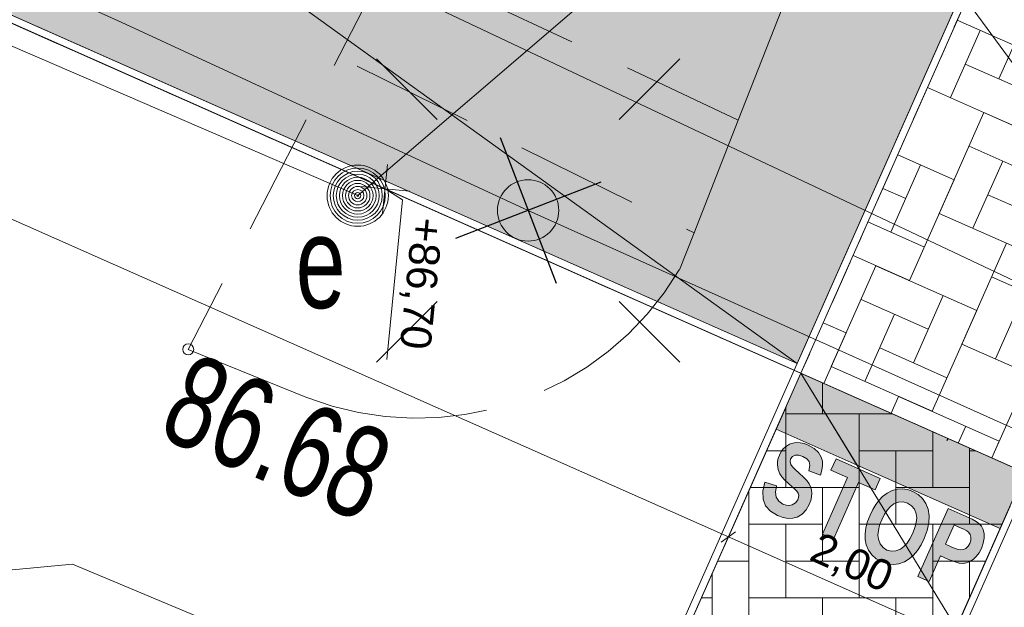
# Model space of a CAD drawing. Header units: metres. Extents: x -1013 to 1493497, y -5789518 to 1032.
# Tile 29 of 73: x -7 to 1, y -16 to -11. Entities that reach past the tile are written whole.
import ezdxf
from ezdxf.xclip import XClip

# ---------------------------------------------------------------- set-up
doc = ezdxf.new("R2010")
doc.units = ezdxf.units.M
doc.header["$MEASUREMENT"] = 0
doc.header["$XCLIPFRAME"] = 0
for name, pattern in [('2_KTCR02', [1.5, 1, -0.5]), ('2_KTJZ01', [2, 1.5, -0.5]), ('Kropki i Kreski', [0.72, 0.36, -0.18, 0, -0.18])]:
    doc.linetypes.add(name, pattern=pattern)
for name, color, linetype in [('130-Z Teren', 7, 'Continuous'), ('700-L Mapa 1_100 dwg', 7, 'Continuous'), ('711-L Wymiary opisy', 7, 'Continuous')]:
    doc.layers.add(name, color=color, linetype=linetype)
for name, color, linetype, lineweight in [('130-Z Teren1', 7, 'Continuous', 13), ('130-Z Teren114', 113, 'Continuous', 25), ('130-Z Teren21', 37, 'Continuous', 5), ('130-Z Teren69', 41, 'Continuous', 13), ('130-Z Teren85', 1, 'Continuous', 25), ('130-Z Teren93', 254, 'Continuous', 13), ('130-Z Teren94', 9, 'Continuous', 13), ('450-K Belki21', 37, 'Continuous', 5), ('450-K Belki69', 41, 'Continuous', 13), ('703-L Płaszczyzny podejścia 2D3', 152, 'Continuous', 30), ('709-L Rzędne terenu25', 5, 'Continuous', 13), ('709-L Rzędne terenu85', 1, 'Continuous', 25), ('711-L Wymiary opisy1', 7, 'Continuous', 13), ('711-L Wymiary opisy85', 1, 'Continuous', 25), ('718-L Elementy do rozbiórki85', 1, 'Continuous', 25), ('720-L Oznakowanie lądowiska1', 7, 'Continuous', 13), ('720-L Oznakowanie lądowiska253', 2, 'Continuous', 13), ('720-L Oznakowanie lądowiska94', 9, 'Continuous', 13), ('810-G Ogólne2', 4, 'Continuous', 20), ('ex_02_DXF_MZ_500_4_Dzialki7', 9, 'Continuous', 18), ('ex_02_DXF_MZ_500_4_KTCR_D_L_17', 9, 'Continuous', 18), ('ex_02_DXF_MZ_500_4_KTJZ_L_07', 9, 'Continuous', 18), ('ex_02_DXF_MZ_500_4_RTPW_T_17', 9, 'Continuous', 18), ('ex_02_DXF_MZ_500_4_SUPE_D_L_31', 9, 'Continuous', 18), ('ex_02_DXF_MZ_500_4_SUPW_D_L_05', 9, 'Continuous', 18), ('ex_02_DXF_MZ_500_4_SUSM_D_T_07', 9, 'Continuous', 18), ('ex_02_DXF_MZ_500_4_SUSM_D_T_37', 9, 'Continuous', 18), ('ex_02_DXF_MZ_500_4_SUUE_D_T_97', 9, 'Continuous', 18), ('ex_02_DXF_MZ_500_4_SUUE_E_T_87', 9, 'Continuous', 18)]:
    doc.layers.add(name, color=color, linetype=linetype, lineweight=lineweight)
doc.styles.add('STYL_AUTOMATYCZNY_2', font='arial.ttf')
doc.styles.add('STYL_AUTOMATYCZNY_4', font='arial.ttf', dxfattribs={"width": 0.7})
doc.dimstyles.new('STYL_AUTOMATYCZNY__1', dxfattribs={"dimtxt": 0.25, "dimasz": 0.095, "dimexe": 0.18, "dimexo": 0.3, "dimgap": 0, "dimtad": 1, "dimzin": 0, "dimdsep": 46, "dimtxsty": 'STYL_AUTOMATYCZNY_2', "dimblk": 'ARROWHEAD_2', "dimblk1": 'ARROWHEAD_2', "dimblk2": 'ARROWHEAD_2', "dimcen": 0.09, "dimclrd": 7, "dimclre": 7, "dimclrt": 1, "dimazin": 0, "dimtfac": 1, "dimtdec": 4, "dimtmove": 0, "dimatfit": 3, "dimfxl": 1, "dimtolj": 1, "dimtzin": 0, "dimarcsym": 0})

# ---------------------------------------------------------------- blocks, each defined once
blk = doc.blocks.new('*X2')
at = {"layer": '130-Z Teren93', "color": 254, "linetype": 'Continuous', "lineweight": 13}
for p, q in [((1.2209, -10.9522), (0.9779, -11.5007)), ((1.0994, -11.2264), (0.6381, -11.022)), ((0.5821, -11.6535), (0.8251, -11.1049)), ((0.7036, -11.3792), (1.2521, -11.6223)), ((1.1306, -11.8965), (0.395, -11.5706)), ((0.8563, -11.775), (0.4917, -12.5978)), ((0.8563, -11.775), (1.6792, -12.1396)), ((1.2833, -12.2924), (0.7348, -12.0493)), ((0.152, -12.1191), (0.6133, -12.3236)), ((0.339, -12.202), (0.0959, -12.7506)), ((0.766, -12.7194), (1.0091, -12.1708)), ((0.6133, -12.3236), (0.2486, -13.1464)), ((0.2174, -12.4763), (0.0304, -12.3934)), ((0.8875, -12.4451), (1.4361, -12.6882)), ((1.3145, -12.9624), (0.4917, -12.5978)), ((-0.0911, -12.6677), (0.3702, -12.8721)), ((1.0403, -12.8409), (0.6757, -13.6637)), ((0.2486, -13.1464), (-0.2127, -12.942)), ((-0.0256, -13.0248), (-0.3903, -13.8477)), ((-0.0256, -13.0248), (0.7972, -13.3895)), ((1.4673, -13.3583), (0.9187, -13.1152)), ((0.9499, -13.7853), (1.193, -13.2367)), ((0.4014, -13.5422), (-0.1472, -13.2991)), ((0.5229, -13.2679), (0.2798, -13.8165)), ((-0.116, -13.9692), (0.1271, -13.4207)), ((0.7972, -13.3895), (0.4326, -14.2123)), ((-0.4557, -13.4905), (-0.2687, -13.5734)), ((-0.2687, -13.5734), (-0.451, -13.9848)), ((1.4943, -14.0265), (0.6757, -13.6637)), ((0.0056, -13.6949), (0.5541, -13.938)), ((0.4326, -14.2123), (-0.3903, -13.8477)), ((1.2242, -13.9068), (0.9204, -14.5925)), ((0.1583, -14.0908), (0.0975, -14.2279)), ((0.1583, -14.0908), (0.9811, -14.4554)), ((0.7069, -14.3338), (0.6461, -14.471)), ((0.9811, -14.4554), (0.9204, -14.5925))]:
    blk.add_line(p, q, dxfattribs=at)
blk = doc.blocks.new('*X5')
at = {"layer": '130-Z Teren93', "color": 254, "linetype": 'Continuous', "lineweight": 13}
for p, q in [((-0.4622, -14.2339), (-0.4622, -13.9798)), ((-0.7622, -14.1823), (-0.7622, -14.2339)), ((-0.7622, -14.1823), (-0.7622, -14.8339)), ((0.111, -14.2339), (-0.7622, -14.2339)), ((-0.1622, -14.2339), (0.111, -14.2339)), ((-0.1622, -14.2339), (-0.1622, -15.1339)), ((0.4378, -14.3787), (0.4378, -14.8339)), ((-0.9181, -14.5339), (-0.7622, -14.5339)), ((0.4378, -14.5339), (-0.1622, -14.5339)), ((0.1378, -15.1339), (0.1378, -14.5339)), ((0.7378, -14.5116), (0.7378, -14.5339)), ((0.7378, -14.5116), (0.7378, -15.1339)), ((0.788, -14.5339), (0.7378, -14.5339)), ((-1.0622, -14.8593), (-1.0622, -15.7339)), ((-1.051, -14.8339), (-0.1622, -14.8339)), ((-0.7622, -14.8339), (-1.051, -14.8339)), ((-0.4622, -14.8339), (-0.4622, -15.4339)), ((-0.1622, -14.8339), (-0.1622, -15.7339)), ((0.1378, -14.8339), (0.7378, -14.8339)), ((-0.4622, -15.1339), (-1.0622, -15.1339)), ((-0.7622, -15.7339), (-0.7622, -15.1339)), ((0.7378, -15.1339), (-0.1622, -15.1339)), ((0.4378, -15.1339), (1.0036, -15.1339)), ((0.4378, -15.1339), (0.4378, -16.0339)), ((-1.3169, -15.4339), (-1.0622, -15.4339)), ((-1.0622, -15.4339), (-1.0622, -16.3339)), ((-0.7622, -15.4339), (-0.1622, -15.4339)), ((0.8707, -15.4339), (0.4378, -15.4339)), ((0.7378, -15.7339), (0.7378, -15.4339)), ((-1.3622, -15.5363), (-1.3622, -16.0339)), ((-1.3622, -15.7339), (-1.4498, -15.7339)), ((-0.1622, -15.7339), (-1.0622, -15.7339)), ((-0.4622, -15.7339), (0.4378, -15.7339)), ((-0.4622, -15.7339), (-0.4622, -16.6339)), ((0.1378, -15.7339), (0.1378, -16.3339)), ((0.4378, -15.7339), (0.4378, -16.4109)), ((-1.5827, -16.0339), (-1.0622, -16.0339)), ((0.1378, -16.0339), (-0.4622, -16.0339)), ((-0.1622, -16.6339), (-0.1622, -16.0339)), ((0.6048, -16.0339), (0.4378, -16.0339)), ((-1.6622, -16.3339), (-1.6622, -16.2133)), ((-1.0622, -16.3339), (-1.7157, -16.3339)), ((-1.3622, -16.3339), (-0.4622, -16.3339)), ((-1.3622, -16.3339), (-1.3622, -17.2339)), ((-0.7622, -16.3339), (-0.7622, -16.9339)), ((-0.4622, -16.3339), (-0.4622, -17.2339)), ((-0.1622, -16.3339), (0.4378, -16.3339)), ((-0.7622, -16.6339), (-1.3622, -16.6339)), ((-1.0622, -17.2339), (-1.0622, -16.6339)), ((0.3389, -16.6339), (-0.4622, -16.6339)), ((0.1378, -16.6339), (0.3389, -16.6339)), ((0.1378, -16.6339), (0.1378, -17.0879)), ((-1.9815, -16.9339), (-1.3622, -16.9339)), ((-1.9622, -16.9339), (-1.9815, -16.9339)), ((-1.9622, -16.8903), (-1.9622, -16.9339)), ((-1.6622, -16.9339), (-1.6622, -17.5339)), ((-1.3622, -16.9339), (-1.3622, -17.8339)), ((-1.0622, -16.9339), (-0.4622, -16.9339)), ((0.206, -16.9339), (0.1378, -16.9339)), ((-1.6622, -17.2339), (-2.1145, -17.2339)), ((-1.9622, -17.8339), (-1.9622, -17.2339)), ((-0.4622, -17.2339), (-1.3622, -17.2339)), ((-0.7622, -17.2339), (0.0731, -17.2339)), ((-0.7622, -17.2339), (-0.7622, -18.1339)), ((-0.1622, -17.2339), (-0.1622, -17.7649)), ((-2.2622, -17.5673), (-2.2622, -17.8339)), ((-2.2622, -17.5673), (-2.2622, -18.4339)), ((-1.9622, -17.5339), (-1.3622, -17.5339)), ((-0.1622, -17.5339), (-0.7622, -17.5339)), ((-0.4622, -18.1339), (-0.4622, -17.5339)), ((-1.3622, -17.8339), (-2.2622, -17.8339)), ((-1.6622, -17.8339), (-0.7622, -17.8339)), ((-1.6622, -17.8339), (-1.6622, -18.7339)), ((-1.0622, -17.8339), (-1.0622, -18.4339)), ((-0.7622, -17.8339), (-0.7622, -18.7339)), ((-0.4622, -17.8339), (-0.1928, -17.8339)), ((-2.5133, -18.1339), (-2.2622, -18.1339)), ((-1.0622, -18.1339), (-1.6622, -18.1339)), ((-1.3622, -18.7339), (-1.3622, -18.1339)), ((-0.3257, -18.1339), (-0.7622, -18.1339)), ((-2.2622, -18.4339), (-2.6462, -18.4339)), ((-2.5622, -18.4339), (-1.6622, -18.4339)), ((-2.5622, -18.4339), (-2.5622, -19.3339)), ((-1.9622, -18.4339), (-1.9622, -19.0339)), ((-1.6622, -18.4339), (-1.6622, -19.3339)), ((-1.3622, -18.4339), (-0.7622, -18.4339)), ((-1.9622, -18.7339), (-2.5622, -18.7339)), ((-2.2622, -19.3339), (-2.2622, -18.7339)), ((-0.7622, -18.7339), (-1.6622, -18.7339)), ((-1.0622, -18.7339), (-0.5916, -18.7339)), ((-1.0622, -18.7339), (-1.0622, -19.6339)), ((-2.9121, -19.0339), (-2.5622, -19.0339)), ((-2.8622, -19.0339), (-2.8622, -19.6339)), ((-2.5622, -19.0339), (-2.5622, -19.9339)), ((-2.2622, -19.0339), (-1.6622, -19.0339)), ((-0.7245, -19.0339), (-1.0622, -19.0339)), ((-0.7622, -19.119), (-0.7622, -19.0339)), ((-2.8622, -19.3339), (-3.045, -19.3339)), ((-1.6622, -19.3339), (-2.5622, -19.3339)), ((-1.9622, -19.3339), (-1.0622, -19.3339)), ((-1.9622, -19.3339), (-1.9622, -20.2339)), ((-1.3622, -19.3339), (-1.3622, -19.9339)), ((-1.0622, -19.3339), (-1.0622, -19.796)), ((-3.1622, -19.9339), (-3.1622, -19.5984)), ((-3.1622, -19.6339), (-2.5622, -19.6339)), ((-1.3622, -19.6339), (-1.9622, -19.6339)), ((-1.6622, -20.2339), (-1.6622, -19.6339)), ((-0.9904, -19.6339), (-1.0622, -19.6339)), ((-2.5622, -19.9339), (-3.3109, -19.9339)), ((-2.8622, -19.9339), (-1.9622, -19.9339)), ((-2.8622, -19.9339), (-2.8622, -20.8339)), ((-2.2622, -19.9339), (-2.2622, -20.5339)), ((-1.9622, -19.9339), (-1.9622, -20.8339)), ((-1.6622, -19.9339), (-1.1234, -19.9339)), ((-2.2622, -20.2339), (-2.8622, -20.2339)), ((-2.5622, -20.8339), (-2.5622, -20.2339)), ((-1.2563, -20.2339), (-1.9622, -20.2339)), ((-1.3622, -20.2339), (-1.2563, -20.2339)), ((-1.3622, -20.2339), (-1.3622, -20.473)), ((-3.4622, -20.2754), (-3.4622, -20.5339)), ((-3.5768, -20.5339), (-2.8622, -20.5339)), ((-3.4622, -20.5339), (-3.5768, -20.5339)), ((-3.1622, -20.5339), (-3.1622, -20.8314)), ((-2.8622, -20.5339), (-2.8622, -20.966)), ((-2.5622, -20.5339), (-1.9622, -20.5339)), ((-1.9622, -20.8339), (-2.8622, -20.8339)), ((-2.2622, -20.8339), (-1.5222, -20.8339)), ((-2.2622, -20.8339), (-2.2622, -21.2354)), ((-1.6622, -20.8339), (-1.6622, -21.15)), ((-1.6622, -21.1339), (-2.2622, -21.1339)), ((-1.9622, -21.3701), (-1.9622, -21.1339)), ((-1.8201, -21.4339), (-1.788, -21.4339))]:
    blk.add_line(p, q, dxfattribs=at)
blk = doc.blocks.new('*D21')
at = {"layer": '711-L Wymiary opisy1', "color": 7, "linetype": 'Continuous', "lineweight": 13}
for p, q in [((-18.9158, -7.5022), (-18.4078, -6.3559)), ((-18.8195, -7.374), (-18.9361, -7.4591)), ((-18.9337, -7.3918), (-18.8778, -7.4165)), ((-18.8778, -7.4165), (-1.2296, -15.2369)), ((-1.1713, -15.1943), (-1.2879, -15.2794))]:
    blk.add_line(p, q, dxfattribs=at)
at = {"layer": '711-L Wymiary opisy85', "color": 1, "lineweight": 25, "insert": (-10.4257, -11.1072), "char_height": 0.25, "attachment_point": 7, "rotation": 336.10081, "style": 'STYL_AUTOMATYCZNY_2'}
blk.add_mtext('\\A1;{\\pql;\\fArial|b0|i0|c238|p0;\\W1.000000;19,30}', dxfattribs=at)
blk = doc.blocks.new('ARROWHEAD_2')
at = {"color": 0, "linetype": 'Continuous', "lineweight": 0}
for p, q in [((0, 0), (-1, 0)), ((-0.378, -0.655), (0.378, 0.655))]:
    blk.add_line(p, q, dxfattribs=at)
blk = doc.blocks.new('*D22')
at = {"layer": '711-L Wymiary opisy1', "color": 7, "linetype": 'Continuous', "lineweight": 13}
for p, q in [((-18.8778, -7.4165), (-1.2296, -15.2369)), ((-1.2676, -15.3226), (-0.7596, -14.1762)), ((0.561, -16.1328), (1.0689, -14.9865)), ((-1.1713, -15.1943), (-1.2879, -15.2794)), ((-1.2296, -15.2369), (0.5989, -16.0471)), ((0.6573, -16.0046), (0.5406, -16.0896)), ((0.5989, -16.0471), (11.567, -20.9073))]:
    blk.add_line(p, q, dxfattribs=at)
at = {"layer": '711-L Wymiary opisy85', "color": 1, "lineweight": 25, "insert": (-0.6001, -15.4611), "char_height": 0.25, "attachment_point": 7, "rotation": 336.10081, "style": 'STYL_AUTOMATYCZNY_2'}
blk.add_mtext('\\A1;{\\pql;\\fArial|b0|i0|c238|p0;\\W1.000000;2,00}', dxfattribs=at)
blk = doc.blocks.new('*D23')
at = {"layer": '711-L Wymiary opisy1', "color": 7, "linetype": 'Continuous', "lineweight": 13}
for p, q in [((0.6573, -16.0046), (0.5406, -16.0896)), ((0.5989, -16.0471), (11.567, -20.9073)), ((11.529, -20.993), (12.037, -19.8467)), ((11.5087, -20.9498), (11.6253, -20.8648)), ((11.567, -20.9073), (11.6229, -20.9321))]:
    blk.add_line(p, q, dxfattribs=at)
at = {"layer": '711-L Wymiary opisy85', "color": 1, "lineweight": 25, "insert": (5.711, -18.2577), "char_height": 0.25, "attachment_point": 7, "rotation": 336.10081, "style": 'STYL_AUTOMATYCZNY_2'}
blk.add_mtext('\\A1;{\\pql;\\fArial|b0|i0|c238|p0;\\W1.000000;12,00}', dxfattribs=at)
blk = doc.blocks.new('Rysunek_1_4', base_point=(-51.9097, -72.4133))
at = {"layer": 'ex_02_DXF_MZ_500_4_Dzialki7', "color": 9, "linetype": 'Continuous', "lineweight": 18}
blk.add_line((-4.5397, -3.6971), (35.5103, -58.2971), dxfattribs=at)
at = {"layer": 'ex_02_DXF_MZ_500_4_KTCR_D_L_17', "color": 9, "linetype": '2_KTCR02', "lineweight": 18}
for p, q in [((-3.9898, -10.5011), (-5.6397, -13.7071)), ((-1.1497, -11.8371), (-3.9898, -10.5011)), ((-4.2603, -11.3974), (-1.5097, -12.7571))]:
    blk.add_line(p, q, dxfattribs=at)
at = {"layer": 'ex_02_DXF_MZ_500_4_KTJZ_L_07', "color": 9, "linetype": '2_KTJZ01', "lineweight": 18}
for p, q in [((1.5803, -4.8671), (-1.1497, -11.8371)), ((-1.1497, -11.8371), (-1.5097, -12.7571)), ((-1.5097, -12.7571), (-1.6297, -13.0571)), ((-4.6797, -14.0971), (-5.6397, -13.7071))]:
    blk.add_line(p, q, dxfattribs=at)
blk.add_arc((-3.7692, -11.775), 2.4942, 248.58956, 329.06751, dxfattribs=at)
at = {"layer": 'ex_02_DXF_MZ_500_4_RTPW_T_17', "color": 9, "linetype": 'Continuous', "lineweight": 18}
blk.add_circle((-5.6397, -13.7071), 0.045, dxfattribs=at)
at = {"layer": 'ex_02_DXF_MZ_500_4_SUPE_D_L_31', "color": 9, "linetype": 'Continuous', "lineweight": 18}
for p, q in [((6.1222, -3.5593), (-4.2561, -12.4531)), ((-4.2561, -12.4531), (-9.1514, -10.3374)), ((-6.1862, -11.0366), (-7.7011, -10.3572)), ((-2.8652, -12.5734), (-6.1862, -11.0366)), ((3.3149, -15.3502), (-2.8652, -12.5734)), ((-6.5852, -15.4598), (-9.1137, -15.6976)), ((-0.5269, -17.9874), (-6.5852, -15.4598))]:
    blk.add_line(p, q, dxfattribs=at)
at = {"layer": 'ex_02_DXF_MZ_500_4_SUPW_D_L_05', "color": 9, "linetype": 'Continuous', "lineweight": 18}
blk.add_line((1.4504, -13.3131), (-14.544, -5.7549), dxfattribs=at)
at = {"layer": 'ex_02_DXF_MZ_500_4_SUSM_D_T_07', "color": 9, "linetype": 'Continuous', "lineweight": 18}
for p, q in [((-3.6077, -11.8309), (-4.1026, -11.3359)), ((-2.1227, -11.8309), (-1.6277, -11.3359)), ((-3.6077, -13.3159), (-4.1026, -13.8108)), ((-2.1227, -13.3159), (-1.6277, -13.8108))]:
    blk.add_line(p, q, dxfattribs=at)
at = {"layer": 'ex_02_DXF_MZ_500_4_SUSM_D_T_37', "color": 9, "linetype": 'Continuous', "lineweight": 18}
blk.add_circle((-2.8652, -12.5734), 0.25, dxfattribs=at)
at = {"layer": 'ex_02_DXF_MZ_500_4_SUUE_D_T_97', "color": 9, "linetype": 'Continuous', "lineweight": 18}
for radius in [0.25, 0.225, 0.2, 0.175, 0.15, 0.125, 0.1, 0.075, 0.05, 0.025, 0.00715]:
    blk.add_circle((-4.2561, -12.4531), radius, dxfattribs=at)
at = {"layer": 'ex_02_DXF_MZ_500_4_RTPW_T_17', "color": 9, "linetype": 'Continuous', "lineweight": 18, "insert": (-5.6122, -13.7187), "char_height": 0.75, "attachment_point": 1, "rotation": 337.09277, "style": 'STYL_AUTOMATYCZNY_4'}
blk.add_mtext('\\A1;{\\pql;\\fArial|b0|i0|c238|p0;\\W0.700000;86.68}', dxfattribs=at)
at = {"layer": 'ex_02_DXF_MZ_500_4_SUUE_E_T_87', "color": 9, "linetype": 'Continuous', "lineweight": 18, "insert": (-4.7629, -13.0004), "char_height": 0.75, "attachment_point": 4, "style": 'STYL_AUTOMATYCZNY_4'}
blk.add_mtext('\\A1;{\\pql;\\fArial|b0|i0|c238|p0;\\W0.700000;e}', dxfattribs=at)

msp = doc.modelspace()

# ---------------------------------------------------------------- hatches: boundary and pattern name
at = {"layer": '130-Z Teren114', "linetype": 'Continuous', "lineweight": 25}
h = msp.add_hatch(dxfattribs=at)
h.set_pattern_fill('trawa_0001', color=113, style=0, pattern_type=2)
h.set_pattern_definition([(246.101, (-2.19285, -10.86135), (-0.548556, 0.243077), [0.086603, -0.259808]), (246.101, (-2.5373, -10.89817), (-0.548556, 0.243077), [0.086603, -0.259808]), (186.101, (-2.19285, -10.86135), (-0.063767, 0.596602), [0.086603, -0.259808]), (186.101, (-2.3332, -11.17806), (-0.063767, 0.596602), [0.086603, -0.259808]), (306.101, (-2.19285, -10.86135), (0.484789, 0.353525), [0.086603, -0.259808]), (306.101, (-2.3332, -11.17806), (0.484789, 0.353525), [0.086603, -0.259808])])
h.paths.add_polyline_path([(-13.8136, -4.3557), (-18.2072, -6.0511), (-0.6686, -13.8228), (0.6805, -10.7783)])
at = {"layer": '720-L Oznakowanie lądowiska253', "linetype": 'Continuous', "lineweight": 13}
for points in [[(-0.8406, -14.3591), (-0.1799, -14.6519), (0.9879, -15.1693), (1.1905, -14.7122), (-0.638, -13.902)], [(-0.9314, -14.7899), (-0.9482, -14.8643), (-0.9465, -14.9288), (-0.9261, -14.9833), (-0.8872, -15.0279), (-0.8296, -15.0625), (-0.7841, -15.079), (-0.7421, -15.0866), (-0.7037, -15.0852), (-0.6689, -15.0749), (-0.6285, -15.0506), (-0.5958, -15.0167), (-0.5706, -14.9733), (-0.5584, -14.9409), (-0.5513, -14.9102), (-0.5493, -14.8812), (-0.552, -14.8538), (-0.5593, -14.8278), (-0.571, -14.8033), (-0.5894, -14.7778), (-0.6165, -14.7489), (-0.6523, -14.7168), (-0.6854, -14.6878), (-0.7082, -14.6641), (-0.7209, -14.6457), (-0.7269, -14.6225), (-0.7222, -14.5996), (-0.7078, -14.5807), (-0.6851, -14.57), (-0.6557, -14.5692), (-0.6212, -14.5799), (-0.5903, -14.5989), (-0.5719, -14.623), (-0.5662, -14.6548), (-0.5735, -14.6969), (-0.4794, -14.7327), (-0.4665, -14.6928), (-0.461, -14.6553), (-0.4628, -14.6201), (-0.472, -14.5872), (-0.4952, -14.548), (-0.5304, -14.515), (-0.5778, -14.4882), (-0.6124, -14.4754), (-0.645, -14.4683), (-0.6757, -14.467), (-0.7045, -14.4714), (-0.7315, -14.4813), (-0.7569, -14.4966), (-0.7795, -14.5167), (-0.7984, -14.5409), (-0.8136, -14.5691), (-0.8231, -14.5953), (-0.8285, -14.6219), (-0.8298, -14.6489), (-0.8245, -14.6879), (-0.8107, -14.7227), (-0.795, -14.7458), (-0.7721, -14.7714), (-0.7419, -14.7993), (-0.709, -14.8283), (-0.6858, -14.85), (-0.6721, -14.8643), (-0.6616, -14.8806), (-0.6564, -14.8973), (-0.6567, -14.9147), (-0.6623, -14.9331), (-0.6814, -14.96), (-0.71, -14.9764), (-0.7332, -14.9806), (-0.7582, -14.9781), (-0.7851, -14.9692), (-0.8198, -14.9458), (-0.84, -14.913), (-0.8458, -14.8707), (-0.8371, -14.819)], [(0.0094, -14.7598), (-0.3517, -14.5997), (-0.3933, -14.6935), (-0.2583, -14.7533), (-0.4624, -15.2139), (-0.3709, -15.2545), (-0.1668, -14.7939), (-0.0322, -14.8535)]]:
    msp.add_hatch(color=2, dxfattribs=at).paths.add_polyline_path(points)
h = msp.add_hatch(color=2, dxfattribs=at)
h.paths.add_polyline_path([(-0.114, -15.2117), (-0.1128, -15.258), (-0.1042, -15.302), (-0.0864, -15.3458), (-0.0595, -15.3833), (-0.0236, -15.4145), (0.0212, -15.4395), (0.0695, -15.4558), (0.1166, -15.4611), (0.1624, -15.4555), (0.2069, -15.439), (0.2453, -15.4157), (0.2806, -15.3851), (0.3129, -15.3474), (0.3421, -15.3025), (0.3683, -15.2504), (0.3932, -15.1838), (0.4069, -15.1218), (0.4095, -15.0642), (0.4009, -15.0111), (0.3823, -14.9638), (0.3551, -14.924), (0.3193, -14.8914), (0.2749, -14.8661), (0.2307, -14.8507), (0.1878, -14.8442), (0.1464, -14.8467), (0.106, -14.8582), (0.0664, -14.8787), (0.0275, -14.9083), (-0.0005, -14.9368), (-0.0268, -14.9714), (-0.0513, -15.0119), (-0.0741, -15.0584), (-0.0947, -15.1119), (-0.108, -15.1629)])
h.paths.add_polyline_path([(-0.0091, -15.2222), (-0.0059, -15.1843), (0.0045, -15.1424), (0.0221, -15.0966), (0.0445, -15.0519), (0.0685, -15.0157), (0.094, -14.9877), (0.1212, -14.9681), (0.1584, -14.9537), (0.1957, -14.9517), (0.233, -14.962), (0.2658, -14.9827), (0.2892, -15.0114), (0.3033, -15.0483), (0.3068, -15.0813), (0.3033, -15.1186), (0.2926, -15.1602), (0.2748, -15.2063), (0.2522, -15.2513), (0.2279, -15.2879), (0.2021, -15.3163), (0.1746, -15.3363), (0.1371, -15.3512), (0.1002, -15.3538), (0.0638, -15.3439), (0.0322, -15.3236), (0.0093, -15.2943), (-0.0051, -15.2562)], flags=0)
h = msp.add_hatch(color=2, dxfattribs=at)
h.paths.add_polyline_path([(0.7105, -15.0704), (0.563, -15.0051), (0.3173, -15.5594), (0.4088, -15.6), (0.5015, -15.3909), (0.5616, -15.4175), (0.6124, -15.4378), (0.6539, -15.4497), (0.6861, -15.453), (0.7136, -15.4488), (0.741, -15.4382), (0.7682, -15.421), (0.7937, -15.3974), (0.8162, -15.3671), (0.8355, -15.3303), (0.8509, -15.2876), (0.8582, -15.2477), (0.8571, -15.2105), (0.849, -15.1773), (0.8349, -15.1492), (0.8147, -15.1261), (0.7934, -15.1114), (0.7587, -15.0929)])
h.paths.add_polyline_path([(0.7155, -15.1883), (0.7302, -15.1991), (0.7424, -15.2159), (0.7489, -15.2378), (0.7486, -15.2629), (0.7404, -15.2898), (0.7263, -15.3136), (0.7082, -15.3306), (0.6878, -15.3405), (0.6666, -15.3432), (0.6376, -15.3368), (0.5938, -15.3196), (0.5431, -15.2971), (0.6129, -15.1394), (0.6577, -15.1592), (0.6913, -15.175)], flags=0)

# ---------------------------------------------------------------- linework, layer by layer
at = {"layer": '130-Z Teren1', "color": 7, "linetype": 'Continuous', "lineweight": 13, "flags": 128}
for points in [[(-13.7344, -4.3251), (-11.4914, -3.4596), (1.4484, -9.1935), (3.0689, -5.5365), (4.8974, -6.3467), (3.2769, -10.0038), (9.5365, -12.7776), (10.402, -15.0205), (2.5882, -11.558), (1.1905, -14.7122), (-0.638, -13.9019), (0.7597, -10.7478)], [(-13.8136, -4.3557), (0.6805, -10.7783), (-0.6686, -13.8228), (-18.2072, -6.0511)], [(-0.638, -13.9019), (1.1905, -14.7122), (0.6299, -15.9773), (-0.8502, -19.3174), (-1.7934, -21.4459), (-3.618, -20.6268), (-3.0143, -19.2645), (-1.5342, -15.9244)]]:
    msp.add_lwpolyline(points, close=True, dxfattribs=at)
at = {"layer": '130-Z Teren1', "color": 7, "linetype": 'Continuous', "lineweight": 13}
for points in [[(-3.6727, -20.6023), (-0.6929, -13.8776)], [(-3.618, -20.6268), (-0.638, -13.9019)], [(-1.7386, -21.4704), (-0.7852, -19.3189), (1.2453, -14.7365)], [(-1.1858, -20.0748), (1.1905, -14.7122)]]:
    msp.add_lwpolyline(points, dxfattribs=at)
at = {"layer": '130-Z Teren21', "color": 37, "linetype": 'Continuous', "lineweight": 5}
for p, q in [((-0.638, -13.9019), (0.7597, -10.7478)), ((-0.6929, -13.8776), (0.6805, -10.7783)), ((-0.638, -13.9019), (-0.6929, -13.8776))]:
    msp.add_line(p, q, dxfattribs=at)
at = {"layer": '130-Z Teren69', "color": 41, "linetype": 'Kropki i Kreski', "lineweight": 13}
msp.add_line((0.7597, -10.7478), (-0.638, -13.9019), dxfattribs=at)
at = {"layer": '130-Z Teren85', "color": 1, "linetype": 'Continuous', "lineweight": 25}
msp.add_lwpolyline([(0.5621, -14.4337), (0.5532, -14.4538)], dxfattribs=at)
at = {"layer": '130-Z Teren94', "color": 9, "linetype": 'Continuous', "lineweight": 13}
for p, q in [((-13.8136, -4.3557), (-0.6686, -13.8228)), ((-0.638, -13.9019), (0.6299, -15.9773))]:
    msp.add_line(p, q, dxfattribs=at)
at = {"layer": '450-K Belki21', "color": 37, "linetype": 'Continuous', "lineweight": 5}
for p, q in [((-18.2863, -6.0816), (-0.6929, -13.8776)), ((-18.2071, -6.0511), (-0.6686, -13.8228)), ((-0.6929, -13.8776), (-0.6686, -13.8228))]:
    msp.add_line(p, q, dxfattribs=at)
at = {"layer": '450-K Belki69', "color": 41, "linetype": 'Kropki i Kreski', "lineweight": 13}
msp.add_line((-18.2863, -6.0816), (-0.6929, -13.8776), dxfattribs=at)
at = {"layer": '703-L Płaszczyzny podejścia 2D3', "color": 152, "linetype": 'Continuous', "lineweight": 30}
msp.add_circle((8.2273, 10.355), 1021.6593, dxfattribs=at)
at = {"layer": '709-L Rzędne terenu25', "color": 5, "linetype": 'Continuous', "lineweight": 13}
for p, q in [((-4.0135, -12.1985), (-4.0525, -12.5966)), ((-4.232, -12.3781), (-3.8339, -12.4171)), ((-4.033, -12.3976), (-3.891, -12.4868)), ((-3.891, -12.4868), (-4.0186, -13.7888))]:
    msp.add_line(p, q, dxfattribs=at)
at = {"layer": '718-L Elementy do rozbiórki85', "color": 1, "linetype": 'Continuous', "lineweight": 25}
for p, q in [((-3.0943, -11.9796), (-2.6361, -13.1671)), ((-2.2714, -12.3443), (-3.4589, -12.8025))]:
    msp.add_line(p, q, dxfattribs=at)
at = {"layer": '720-L Oznakowanie lądowiska1', "color": 7, "linetype": 'Continuous', "lineweight": 13, "flags": 128}
for points in [[(-0.8406, -14.3591), (-0.638, -13.902), (1.1905, -14.7122), (0.9879, -15.1693), (-0.1799, -14.6519)], [(-0.9314, -14.7899), (-0.9482, -14.8643), (-0.9465, -14.9288), (-0.9261, -14.9833), (-0.8872, -15.0279), (-0.8296, -15.0625), (-0.7841, -15.079), (-0.7421, -15.0866), (-0.7037, -15.0852), (-0.6689, -15.0749), (-0.6285, -15.0506), (-0.5958, -15.0167), (-0.5706, -14.9733), (-0.5584, -14.9409), (-0.5513, -14.9102), (-0.5493, -14.8812), (-0.552, -14.8538), (-0.5593, -14.8278), (-0.571, -14.8033), (-0.5894, -14.7778), (-0.6165, -14.7489), (-0.6523, -14.7168), (-0.6854, -14.6878), (-0.7082, -14.6641), (-0.7209, -14.6457), (-0.7269, -14.6225), (-0.7222, -14.5996), (-0.7078, -14.5807), (-0.6851, -14.57), (-0.6557, -14.5692), (-0.6212, -14.5799), (-0.5903, -14.5989), (-0.5719, -14.623), (-0.5662, -14.6548), (-0.5735, -14.6969), (-0.4794, -14.7327), (-0.4665, -14.6928), (-0.461, -14.6553), (-0.4628, -14.6201), (-0.472, -14.5872), (-0.4952, -14.548), (-0.5304, -14.515), (-0.5778, -14.4882), (-0.6124, -14.4754), (-0.645, -14.4683), (-0.6757, -14.467), (-0.7045, -14.4714), (-0.7315, -14.4813), (-0.7569, -14.4966), (-0.7795, -14.5167), (-0.7984, -14.5409), (-0.8136, -14.5691), (-0.8231, -14.5953), (-0.8285, -14.6219), (-0.8298, -14.6489), (-0.8245, -14.6879), (-0.8107, -14.7227), (-0.795, -14.7458), (-0.7721, -14.7714), (-0.7419, -14.7993), (-0.709, -14.8283), (-0.6858, -14.85), (-0.6721, -14.8643), (-0.6616, -14.8806), (-0.6564, -14.8973), (-0.6567, -14.9147), (-0.6623, -14.9331), (-0.6814, -14.96), (-0.71, -14.9764), (-0.7332, -14.9806), (-0.7582, -14.9781), (-0.7851, -14.9692), (-0.8198, -14.9458), (-0.84, -14.913), (-0.8458, -14.8707), (-0.8371, -14.819)], [(0.0094, -14.7598), (-0.3517, -14.5997), (-0.3933, -14.6935), (-0.2583, -14.7533), (-0.4624, -15.2139), (-0.3709, -15.2545), (-0.1668, -14.7939), (-0.0322, -14.8535)], [(-0.114, -15.2117), (-0.1128, -15.258), (-0.1042, -15.302), (-0.0864, -15.3458), (-0.0595, -15.3833), (-0.0236, -15.4145), (0.0212, -15.4395), (0.0695, -15.4558), (0.1166, -15.4611), (0.1624, -15.4555), (0.2069, -15.439), (0.2453, -15.4157), (0.2806, -15.3851), (0.3129, -15.3474), (0.3421, -15.3025), (0.3683, -15.2504), (0.3932, -15.1838), (0.4069, -15.1218), (0.4095, -15.0642), (0.4009, -15.0111), (0.3823, -14.9638), (0.3551, -14.924), (0.3193, -14.8914), (0.2749, -14.8661), (0.2307, -14.8507), (0.1878, -14.8442), (0.1464, -14.8467), (0.106, -14.8582), (0.0664, -14.8787), (0.0275, -14.9083), (-0.0005, -14.9368), (-0.0268, -14.9714), (-0.0513, -15.0119), (-0.0741, -15.0584), (-0.0947, -15.1119), (-0.108, -15.1629)], [(-0.0091, -15.2222), (-0.0051, -15.2562), (0.0093, -15.2943), (0.0322, -15.3236), (0.0638, -15.3439), (0.1002, -15.3538), (0.1371, -15.3512), (0.1746, -15.3363), (0.2021, -15.3163), (0.2279, -15.2879), (0.2522, -15.2513), (0.2748, -15.2063), (0.2926, -15.1602), (0.3033, -15.1186), (0.3068, -15.0813), (0.3033, -15.0483), (0.2892, -15.0114), (0.2658, -14.9827), (0.233, -14.962), (0.1957, -14.9517), (0.1584, -14.9537), (0.1212, -14.9681), (0.094, -14.9877), (0.0685, -15.0157), (0.0445, -15.0519), (0.0221, -15.0966), (0.0045, -15.1424), (-0.0059, -15.1843)], [(0.7105, -15.0704), (0.563, -15.0051), (0.3173, -15.5594), (0.4088, -15.6), (0.5015, -15.3909), (0.5616, -15.4175), (0.6124, -15.4378), (0.6539, -15.4497), (0.6861, -15.453), (0.7136, -15.4488), (0.741, -15.4382), (0.7682, -15.421), (0.7937, -15.3974), (0.8162, -15.3671), (0.8355, -15.3303), (0.8509, -15.2876), (0.8582, -15.2477), (0.8571, -15.2105), (0.849, -15.1773), (0.8349, -15.1492), (0.8147, -15.1261), (0.7934, -15.1114), (0.7587, -15.0929)], [(0.7155, -15.1883), (0.6913, -15.175), (0.6577, -15.1592), (0.6129, -15.1394), (0.5431, -15.2971), (0.5938, -15.3196), (0.6376, -15.3368), (0.6666, -15.3432), (0.6878, -15.3405), (0.7082, -15.3306), (0.7263, -15.3136), (0.7404, -15.2898), (0.7486, -15.2629), (0.7489, -15.2378), (0.7424, -15.2159), (0.7302, -15.1991)]]:
    msp.add_lwpolyline(points, close=True, dxfattribs=at)
at = {"layer": '720-L Oznakowanie lądowiska94', "color": 9, "linetype": 'Continuous', "lineweight": 13}
msp.add_line((-0.1799, -14.6519), (-0.638, -13.902), dxfattribs=at)
at = {"layer": '810-G Ogólne2', "color": 4, "linetype": 'Continuous', "lineweight": 20}
msp.add_lwpolyline([(-18.2863, -6.0816), (-4.7955, 24.3632), (25.6493, 10.8724), (12.1585, -19.5724)], close=True, dxfattribs=at)

# ---------------------------------------------------------------- block references
at = {"layer": '130-Z Teren', "color": 7, "lineweight": 13}
for name in ['*X2', '*X5']:
    msp.add_blockref(name, (0, 0), dxfattribs=at)
at = {"layer": '700-L Mapa 1_100 dwg', "color": 52, "linetype": 'Continuous', "lineweight": 25}
ref = msp.add_blockref('Rysunek_1_4', (-51.9097, -72.4133), dxfattribs=at)
XClip(ref).set_block_clipping_path([(-454.4097296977, -337.82710067), (350.5902703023, 193.0005136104)])

# ---------------------------------------------------------------- texts
at = {"layer": '709-L Rzędne terenu85', "color": 1, "lineweight": 25, "insert": (-3.8534, -12.6161), "char_height": 0.25, "attachment_point": 7, "rotation": 264.40324, "style": 'STYL_AUTOMATYCZNY_2'}
msp.add_mtext('\\A1;{\\pql;\\fArial|b0|i0|c238|p0;\\W1.000000;+86,70}', dxfattribs=at)

# ---------------------------------------------------------------- dimensions: what is measured, and where the dimension line sits
at = {"layer": '711-L Wymiary opisy', "color": 7, "linetype": 'Continuous', "lineweight": 13}
for base, p1, p2, picture, middle in [((-1.2296, -15.2369), (-18.2863, -6.0816), (-0.638, -13.9019), '*D21', (-9.9921, -11.1626)), ((0.5989, -16.0471), (-0.638, -13.9019), (1.1905, -14.7122), '*D22', (-0.2536, -15.4779)), ((11.567, -20.9073), (1.1905, -14.7122), (12.1585, -19.5724), '*D23', (6.1445, -18.3131))]:
    dim = msp.add_linear_dim(base=base, p1=p1, p2=p2, angle=336.10081, dimstyle='STYL_AUTOMATYCZNY__1', dxfattribs=at)
    dim.commit()
    dim.dimension.update_dxf_attribs({"geometry": picture, "text_midpoint": middle, "dimtype": 160, "text_rotation": 336.10081})

doc.saveas('drawing.dxf')
